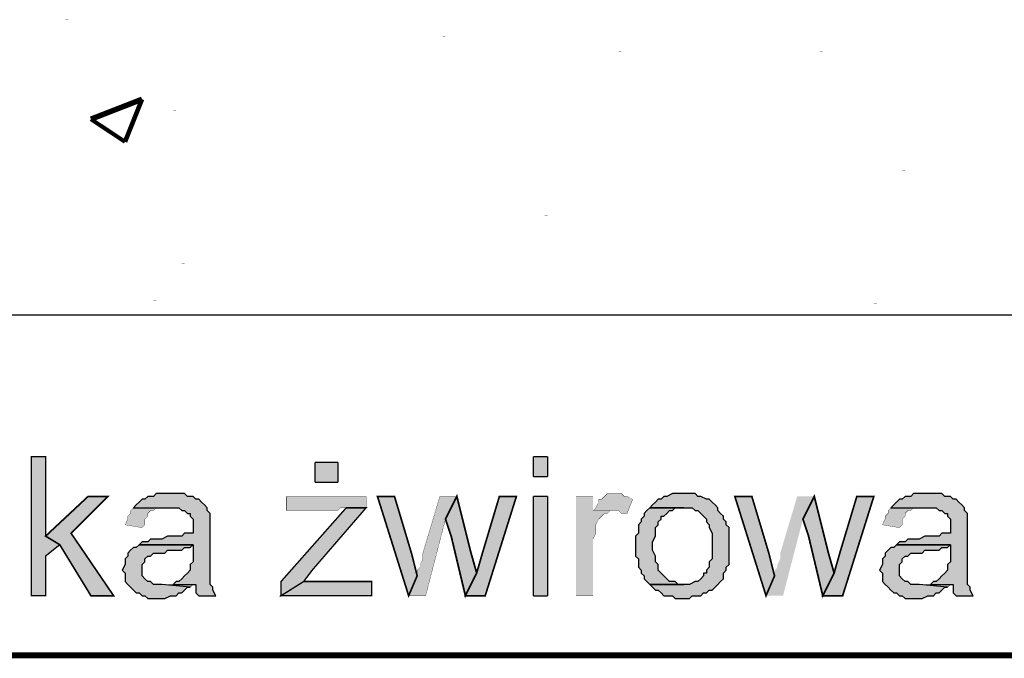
# Model space of a CAD drawing. Header units: millimetres. Extents: x 5659 to 8684, y 1431 to 2118.
# Tile 13 of 53: x 6889 to 6903, y 1957 to 1966. Entities that reach past the tile are written whole.
import ezdxf

# ---------------------------------------------------------------- set-up
doc = ezdxf.new("R2010")
doc.units = ezdxf.units.MM
doc.linetypes.add('atContinuous2', pattern=[0])
for name, color, linetype in [('at_Entity', 7, 'Continuous'), ('at_Rect', 7, 'Continuous'), ('at_Solid', 7, 'Continuous')]:
    doc.layers.add(name, color=color, linetype=linetype)

msp = doc.modelspace()

# ---------------------------------------------------------------- hatches: boundary and pattern name
at = {"layer": 'at_Solid'}
for points in [[(6889.131, 1959.862), (6888.919, 1959.862), (6888.919, 1957.786), (6889.131, 1957.786), (6889.131, 1958.379), (6889.342, 1958.548), (6889.131, 1958.676)], [(6896.417, 1959.565), (6896.628, 1959.565), (6896.628, 1959.862), (6896.417, 1959.862)], [(6896.417, 1959.565), (6896.628, 1959.565), (6896.628, 1959.862), (6896.417, 1959.862)], [(6893.155, 1959.48), (6893.494, 1959.48), (6893.494, 1959.777), (6893.155, 1959.777)], [(6893.155, 1959.48), (6893.494, 1959.48), (6893.494, 1959.777), (6893.155, 1959.777)], [(6890.063, 1959.269), (6889.766, 1959.269), (6889.131, 1958.676), (6889.342, 1958.548), (6889.808, 1957.786), (6890.147, 1957.786), (6889.512, 1958.718)], [(6890.994, 1959.311), (6890.783, 1959.311), (6890.74, 1959.269), (6890.656, 1959.269), (6890.613, 1959.226), (6890.571, 1959.226), (6890.529, 1959.184), (6890.486, 1959.142), (6890.444, 1959.099), (6890.994, 1959.099), (6891.122, 1959.099), (6891.164, 1959.057), (6891.206, 1959.057), (6891.249, 1959.014), (6891.291, 1959.014), (6891.291, 1958.972), (6891.333, 1958.93), (6891.333, 1958.718), (6891.206, 1958.718), (6891.164, 1958.676), (6890.952, 1958.676), (6890.867, 1958.633), (6890.698, 1958.633), (6890.656, 1958.591), (6890.571, 1958.591), (6890.529, 1958.548), (6891.333, 1958.548), (6891.333, 1958.294), (6891.291, 1958.252), (6891.291, 1958.167), (6891.249, 1958.125), (6891.206, 1958.083), (6891.164, 1958.04), (6891.122, 1957.998), (6891.079, 1957.998), (6891.037, 1957.955), (6891.376, 1957.955), (6891.376, 1957.828), (6891.418, 1957.786), (6891.672, 1957.786), (6891.63, 1957.871), (6891.63, 1957.913), (6891.588, 1957.955), (6891.588, 1959.014), (6891.545, 1959.057), (6891.545, 1959.099), (6891.503, 1959.142), (6891.46, 1959.184), (6891.418, 1959.226), (6891.376, 1959.226), (6891.333, 1959.269), (6891.249, 1959.269), (6891.206, 1959.311), (6891.079, 1959.311)], [(6893.917, 1959.269), (6892.731, 1959.269), (6892.731, 1959.057), (6893.494, 1959.057), (6893.536, 1959.099), (6893.917, 1959.099)], [(6894.341, 1959.269), (6894.087, 1959.269), (6894.553, 1957.786), (6894.68, 1958.083), (6894.595, 1958.421)], [(6895.273, 1959.269), (6895.019, 1959.269), (6894.765, 1958.421), (6894.765, 1958.337), (6894.722, 1958.252), (6894.722, 1958.21), (6894.68, 1958.167), (6894.68, 1958.083), (6894.553, 1957.786), (6894.807, 1957.786), (6895.103, 1958.93)], [(6895.273, 1959.269), (6895.103, 1958.93), (6895.188, 1958.676), (6895.4, 1957.786), (6895.569, 1958.125), (6895.485, 1958.421)], [(6896.162, 1959.269), (6895.908, 1959.269), (6895.654, 1958.421), (6895.569, 1958.125), (6895.4, 1957.786), (6895.696, 1957.786)], [(6896.417, 1957.786), (6896.628, 1957.786), (6896.628, 1959.269), (6896.417, 1959.269)], [(6896.417, 1957.786), (6896.628, 1957.786), (6896.628, 1959.269), (6896.417, 1959.269)], [(6897.306, 1959.269), (6897.052, 1959.269), (6897.052, 1957.786), (6897.306, 1957.786), (6897.306, 1958.633), (6897.348, 1958.718), (6897.348, 1958.845), (6897.391, 1958.93), (6897.433, 1958.972), (6897.476, 1959.014), (6897.518, 1959.014), (6897.56, 1959.057), (6897.603, 1959.057), (6897.306, 1959.057)], [(6897.603, 1959.311), (6897.518, 1959.311), (6897.476, 1959.269), (6897.433, 1959.226), (6897.391, 1959.226), (6897.391, 1959.184), (6897.348, 1959.099), (6897.306, 1959.057), (6897.687, 1959.057), (6897.73, 1959.014), (6897.814, 1959.014), (6897.899, 1959.226), (6897.814, 1959.269), (6897.772, 1959.269), (6897.73, 1959.311), (6897.687, 1959.311)], [(6898.662, 1959.311), (6898.492, 1959.311), (6898.407, 1959.269), (6898.365, 1959.269), (6898.323, 1959.226), (6898.28, 1959.226), (6898.238, 1959.184), (6898.196, 1959.142), (6898.153, 1959.099), (6898.662, 1959.099), (6898.789, 1959.099), (6898.831, 1959.057), (6898.873, 1959.057), (6898.916, 1959.014), (6898.958, 1958.972), (6899.001, 1958.93), (6899.001, 1958.887), (6899.043, 1958.845), (6899.043, 1958.803), (6899.085, 1958.718), (6899.085, 1958.337), (6899.043, 1958.294), (6899.043, 1958.21), (6899.001, 1958.167), (6899.001, 1958.125), (6898.958, 1958.125), (6898.958, 1958.083), (6898.916, 1958.04), (6898.873, 1957.998), (6898.831, 1957.998), (6898.746, 1957.955), (6898.153, 1957.955), (6898.196, 1957.913), (6898.238, 1957.871), (6898.28, 1957.871), (6898.323, 1957.828), (6898.365, 1957.786), (6898.492, 1957.786), (6898.535, 1957.744), (6898.746, 1957.744), (6898.789, 1957.786), (6898.916, 1957.786), (6898.958, 1957.828), (6899.001, 1957.828), (6899.043, 1957.871), (6899.085, 1957.871), (6899.128, 1957.913), (6899.17, 1957.955), (6899.212, 1957.998), (6899.255, 1958.04), (6899.255, 1958.125), (6899.297, 1958.167), (6899.297, 1958.21), (6899.339, 1958.252), (6899.339, 1958.803), (6899.297, 1958.845), (6899.297, 1958.887), (6899.255, 1958.93), (6899.255, 1958.972), (6899.212, 1959.014), (6899.17, 1959.057), (6899.17, 1959.099), (6899.128, 1959.142), (6899.085, 1959.184), (6899.043, 1959.226), (6899.001, 1959.226), (6898.916, 1959.269), (6898.873, 1959.269), (6898.831, 1959.311), (6898.704, 1959.311)], [(6899.678, 1959.269), (6899.424, 1959.269), (6899.89, 1957.786), (6900.017, 1958.083), (6899.932, 1958.421)], [(6900.61, 1959.269), (6900.356, 1959.269), (6900.102, 1958.421), (6900.102, 1958.337), (6900.06, 1958.252), (6900.06, 1958.21), (6900.017, 1958.167), (6900.017, 1958.083), (6899.89, 1957.786), (6900.144, 1957.786), (6900.441, 1958.93)], [(6900.61, 1959.269), (6900.441, 1958.93), (6900.525, 1958.676), (6900.737, 1957.786), (6900.907, 1958.125), (6900.822, 1958.421)], [(6901.5, 1959.269), (6901.246, 1959.269), (6900.991, 1958.421), (6900.907, 1958.125), (6900.737, 1957.786), (6901.034, 1957.786)], [(6902.305, 1959.311), (6902.093, 1959.311), (6902.05, 1959.269), (6901.966, 1959.269), (6901.923, 1959.226), (6901.881, 1959.226), (6901.839, 1959.184), (6901.796, 1959.142), (6901.754, 1959.099), (6902.305, 1959.099), (6902.432, 1959.099), (6902.474, 1959.057), (6902.516, 1959.057), (6902.559, 1959.014), (6902.601, 1959.014), (6902.601, 1958.972), (6902.643, 1958.93), (6902.643, 1958.718), (6902.516, 1958.718), (6902.474, 1958.676), (6902.262, 1958.676), (6902.178, 1958.633), (6902.008, 1958.633), (6901.966, 1958.591), (6901.881, 1958.591), (6901.839, 1958.548), (6902.643, 1958.548), (6902.643, 1958.294), (6902.601, 1958.252), (6902.601, 1958.167), (6902.559, 1958.125), (6902.516, 1958.083), (6902.474, 1958.04), (6902.432, 1957.998), (6902.389, 1957.998), (6902.347, 1957.955), (6902.686, 1957.955), (6902.686, 1957.828), (6902.728, 1957.786), (6902.982, 1957.786), (6902.94, 1957.871), (6902.94, 1957.913), (6902.898, 1957.955), (6902.898, 1959.014), (6902.855, 1959.057), (6902.855, 1959.099), (6902.813, 1959.142), (6902.771, 1959.184), (6902.728, 1959.226), (6902.686, 1959.226), (6902.643, 1959.269), (6902.559, 1959.269), (6902.516, 1959.311), (6902.389, 1959.311)], [(6890.444, 1959.099), (6890.401, 1959.057), (6890.401, 1959.014), (6890.359, 1958.972), (6890.359, 1958.93), (6890.317, 1958.845), (6890.571, 1958.803), (6890.613, 1958.845), (6890.613, 1958.93), (6890.656, 1958.972), (6890.656, 1959.014), (6890.698, 1959.057), (6890.74, 1959.057), (6890.783, 1959.099), (6890.994, 1959.099)], [(6893.917, 1959.099), (6893.621, 1959.099), (6892.647, 1957.998), (6892.647, 1957.786), (6892.985, 1957.998), (6893.112, 1958.167)], [(6898.153, 1959.099), (6898.111, 1959.057), (6898.069, 1959.014), (6898.069, 1958.972), (6898.026, 1958.93), (6898.026, 1958.887), (6897.984, 1958.845), (6897.984, 1958.718), (6897.942, 1958.676), (6897.942, 1958.379), (6897.984, 1958.337), (6897.984, 1958.21), (6898.026, 1958.167), (6898.026, 1958.125), (6898.069, 1958.083), (6898.069, 1958.04), (6898.111, 1957.998), (6898.153, 1957.955), (6898.662, 1957.955), (6898.577, 1957.955), (6898.535, 1957.998), (6898.45, 1957.998), (6898.407, 1958.04), (6898.365, 1958.083), (6898.323, 1958.125), (6898.28, 1958.167), (6898.28, 1958.252), (6898.238, 1958.294), (6898.238, 1958.379), (6898.196, 1958.464), (6898.196, 1958.591), (6898.238, 1958.676), (6898.238, 1958.803), (6898.28, 1958.845), (6898.28, 1958.887), (6898.323, 1958.93), (6898.323, 1958.972), (6898.365, 1958.972), (6898.407, 1959.014), (6898.45, 1959.057), (6898.492, 1959.057), (6898.535, 1959.099), (6898.662, 1959.099)], [(6901.754, 1959.099), (6901.712, 1959.057), (6901.712, 1959.014), (6901.669, 1958.972), (6901.669, 1958.93), (6901.627, 1958.845), (6901.881, 1958.803), (6901.923, 1958.845), (6901.923, 1958.93), (6901.966, 1958.972), (6901.966, 1959.014), (6902.008, 1959.057), (6902.05, 1959.057), (6902.093, 1959.099), (6902.305, 1959.099)], [(6890.529, 1958.548), (6890.486, 1958.506), (6890.444, 1958.506), (6890.401, 1958.464), (6890.359, 1958.421), (6890.359, 1958.379), (6890.317, 1958.337), (6890.317, 1958.252), (6890.274, 1958.167), (6890.317, 1958.125), (6890.317, 1957.998), (6890.359, 1957.955), (6890.401, 1957.913), (6890.444, 1957.871), (6890.486, 1957.828), (6890.529, 1957.828), (6890.571, 1957.786), (6890.613, 1957.786), (6890.656, 1957.744), (6890.91, 1957.744), (6890.994, 1957.786), (6891.079, 1957.786), (6891.122, 1957.828), (6891.164, 1957.828), (6891.206, 1957.871), (6891.249, 1957.913), (6891.291, 1957.913), (6890.867, 1957.955), (6890.74, 1957.955), (6890.698, 1957.998), (6890.656, 1957.998), (6890.613, 1958.04), (6890.571, 1958.083), (6890.571, 1958.252), (6890.613, 1958.294), (6890.613, 1958.337), (6890.656, 1958.379), (6890.698, 1958.379), (6890.74, 1958.421), (6890.91, 1958.421), (6890.952, 1958.464), (6891.164, 1958.464), (6891.206, 1958.506), (6891.291, 1958.506), (6891.333, 1958.548)], [(6901.839, 1958.548), (6901.796, 1958.506), (6901.754, 1958.506), (6901.712, 1958.464), (6901.669, 1958.421), (6901.669, 1958.379), (6901.627, 1958.337), (6901.627, 1958.252), (6901.584, 1958.167), (6901.627, 1958.125), (6901.627, 1957.998), (6901.669, 1957.955), (6901.712, 1957.913), (6901.754, 1957.871), (6901.796, 1957.828), (6901.839, 1957.828), (6901.881, 1957.786), (6901.923, 1957.786), (6901.966, 1957.744), (6902.22, 1957.744), (6902.305, 1957.786), (6902.389, 1957.786), (6902.432, 1957.828), (6902.474, 1957.828), (6902.516, 1957.871), (6902.559, 1957.913), (6902.601, 1957.913), (6902.178, 1957.955), (6902.05, 1957.955), (6902.008, 1957.998), (6901.966, 1957.998), (6901.923, 1958.04), (6901.881, 1958.083), (6901.881, 1958.252), (6901.923, 1958.294), (6901.923, 1958.337), (6901.966, 1958.379), (6902.008, 1958.379), (6902.05, 1958.421), (6902.22, 1958.421), (6902.262, 1958.464), (6902.474, 1958.464), (6902.516, 1958.506), (6902.601, 1958.506), (6902.643, 1958.548)], [(6891.037, 1957.955), (6890.867, 1957.955), (6891.291, 1957.913), (6891.333, 1957.955)], [(6894.002, 1957.998), (6893.282, 1957.998), (6892.985, 1957.998), (6892.647, 1957.786), (6894.002, 1957.786)], [(6902.347, 1957.955), (6902.178, 1957.955), (6902.601, 1957.913), (6902.643, 1957.955)]]:
    msp.add_hatch(color=7, dxfattribs=at).paths.add_polyline_path(points)

# ---------------------------------------------------------------- linework, layer by layer
at = {"layer": 'at_Entity', "color": 7}
for points in [[(6889.427, 1966.385, 0.00424, 0.00424, 0), (6889.47, 1966.385, 0.00424, 0.00424, 0)], [(6889.597, 1966.343, 0.00424, 0.00424, 0), (6889.639, 1966.343, 0.00424, 0.00424, 0)], [(6891.291, 1966.258, 0.00424, 0.00424, 0), (6891.333, 1966.258, 0.00424, 0.00424, 0)], [(6900.314, 1966.258, 0.00424, 0.00424, 0), (6900.356, 1966.258, 0.00424, 0.00424, 0)], [(6895.061, 1966.131, 0.00424, 0.00424, 0), (6895.103, 1966.131, 0.00424, 0.00424, 0)], [(6897.687, 1965.919, 0.00424, 0.00424, 0), (6897.73, 1965.919, 0.00424, 0.00424, 0)], [(6900.695, 1965.919, 0.00424, 0.00424, 0), (6900.737, 1965.919, 0.00424, 0.00424, 0)], [(6889.808, 1964.902, 0.0818, 0.0818, 0), (6890.571, 1965.199, 0.0818, 0.0818, 0)], [(6890.317, 1964.564, 0.0684, 0.0684, 0), (6890.571, 1965.199, 0.0684, 0.0684, 0)], [(6889.808, 1964.902, 0.0611, 0.0611, 0), (6890.317, 1964.564, 0.0611, 0.0611, 0)], [(6891.037, 1965.03, 0.00424, 0.00424, 0), (6891.079, 1965.03, 0.00424, 0.00424, 0)], [(6915.69, 1956.896, 0.0897, 0.0897, 0), (6878.922, 1956.896, 0.0897, 0.0897, 0), (6878.922, 1964.437, 0.0897, 0.0897, 0)], [(6901.923, 1964.14, 0.00424, 0.00424, 0), (6901.966, 1964.14, 0.00424, 0.00424, 0)], [(6896.586, 1963.462, 0.00424, 0.00424, 0), (6896.628, 1963.462, 0.00424, 0.00424, 0)], [(6891.164, 1962.742, 0.00424, 0.00424, 0), (6891.206, 1962.742, 0.00424, 0.00424, 0)], [(6901.542, 1962.615, 0.00424, 0.00424, 0), (6901.584, 1962.615, 0.00424, 0.00424, 0)], [(6890.74, 1962.191, 0.00424, 0.00424, 0), (6890.783, 1962.191, 0.00424, 0.00424, 0)], [(6901.5, 1962.149, 0.00424, 0.00424, 0), (6901.542, 1962.149, 0.00424, 0.00424, 0)], [(6897.56, 1962.107, 0.00424, 0.00424, 0), (6897.603, 1962.107, 0.00424, 0.00424, 0)], [(6889.131, 1959.862, 0.0212, 0.0212, 0), (6888.919, 1959.862, 0.0212, 0.0212, 0), (6888.919, 1957.786, 0.0212, 0.0212, 0), (6889.131, 1957.786, 0.0212, 0.0212, 0), (6889.131, 1958.379, 0.0212, 0.0212, 0), (6889.342, 1958.548, 0.0212, 0.0212, 0), (6889.131, 1958.676, 0.0212, 0.0212, 0), (6889.131, 1959.862, 0.0212, 0.0212, 0)], [(6890.063, 1959.269, 0.0247, 0.0247, 0), (6889.766, 1959.269, 0.0247, 0.0247, 0), (6889.131, 1958.676, 0.0247, 0.0247, 0), (6889.342, 1958.548, 0.0247, 0.0247, 0), (6889.808, 1957.786, 0.0247, 0.0247, 0), (6890.147, 1957.786, 0.0247, 0.0247, 0), (6889.512, 1958.718, 0.0247, 0.0247, 0), (6890.063, 1959.269, 0.0247, 0.0247, 0)], [(6893.917, 1959.269, 0.00599, 0.00599, 0), (6892.731, 1959.269, 0.00599, 0.00599, 0), (6892.731, 1959.057, 0.00599, 0.00599, 0), (6893.494, 1959.057, 0.00599, 0.00599, 0), (6893.536, 1959.099, 0.00599, 0.00599, 0), (6893.917, 1959.099, 0.00599, 0.00599, 0), (6893.917, 1959.269, 0.00599, 0.00599, 0)], [(6894.341, 1959.269, 0.0254, 0.0254, 0), (6894.087, 1959.269, 0.0254, 0.0254, 0), (6894.553, 1957.786, 0.0254, 0.0254, 0), (6894.68, 1958.083, 0.0254, 0.0254, 0), (6894.595, 1958.421, 0.0254, 0.0254, 0), (6894.341, 1959.269, 0.0254, 0.0254, 0)], [(6895.273, 1959.269, 0.00424, 0.00424, 0), (6895.019, 1959.269, 0.00424, 0.00424, 0), (6894.765, 1958.421, 0.00424, 0.00424, 0), (6894.765, 1958.337, 0.00424, 0.00424, 0), (6894.722, 1958.252, 0.00424, 0.00424, 0), (6894.722, 1958.21, 0.00424, 0.00424, 0), (6894.68, 1958.167, 0.00424, 0.00424, 0), (6894.68, 1958.083, 0.00424, 0.00424, 0), (6894.553, 1957.786, 0.00424, 0.00424, 0), (6894.807, 1957.786, 0.00424, 0.00424, 0), (6895.103, 1958.93, 0.00424, 0.00424, 0), (6895.273, 1959.269, 0.00424, 0.00424, 0)], [(6895.273, 1959.269, 0.0268, 0.0268, 0), (6895.103, 1958.93, 0.0268, 0.0268, 0), (6895.188, 1958.676, 0.0268, 0.0268, 0), (6895.4, 1957.786, 0.0268, 0.0268, 0), (6895.569, 1958.125, 0.0268, 0.0268, 0), (6895.485, 1958.421, 0.0268, 0.0268, 0), (6895.273, 1959.269, 0.0268, 0.0268, 0)], [(6896.162, 1959.269, 0.0254, 0.0254, 0), (6895.908, 1959.269, 0.0254, 0.0254, 0), (6895.654, 1958.421, 0.0254, 0.0254, 0), (6895.569, 1958.125, 0.0254, 0.0254, 0), (6895.4, 1957.786, 0.0254, 0.0254, 0), (6895.696, 1957.786, 0.0254, 0.0254, 0), (6896.162, 1959.269, 0.0254, 0.0254, 0)], [(6897.306, 1959.269, 0.00424, 0.00424, 0), (6897.052, 1959.269, 0.00424, 0.00424, 0), (6897.052, 1957.786, 0.00424, 0.00424, 0), (6897.306, 1957.786, 0.00424, 0.00424, 0), (6897.306, 1958.633, 0.00424, 0.00424, 0), (6897.348, 1958.718, 0.00424, 0.00424, 0), (6897.348, 1958.845, 0.00424, 0.00424, 0), (6897.391, 1958.93, 0.00424, 0.00424, 0), (6897.433, 1958.972, 0.00424, 0.00424, 0), (6897.476, 1959.014, 0.00424, 0.00424, 0), (6897.518, 1959.014, 0.00424, 0.00424, 0), (6897.56, 1959.057, 0.00424, 0.00424, 0), (6897.603, 1959.057, 0.00424, 0.00424, 0), (6897.306, 1959.057, 0.00424, 0.00424, 0), (6897.306, 1959.269, 0.00424, 0.00424, 0)], [(6897.603, 1959.311, 0.00424, 0.00424, 0), (6897.518, 1959.311, 0.00424, 0.00424, 0), (6897.476, 1959.269, 0.00424, 0.00424, 0), (6897.433, 1959.226, 0.00424, 0.00424, 0), (6897.391, 1959.226, 0.00424, 0.00424, 0), (6897.391, 1959.184, 0.00424, 0.00424, 0), (6897.348, 1959.099, 0.00424, 0.00424, 0), (6897.306, 1959.057, 0.00424, 0.00424, 0), (6897.687, 1959.057, 0.00424, 0.00424, 0), (6897.73, 1959.014, 0.00424, 0.00424, 0), (6897.814, 1959.014, 0.00424, 0.00424, 0), (6897.899, 1959.226, 0.00424, 0.00424, 0), (6897.814, 1959.269, 0.00424, 0.00424, 0), (6897.772, 1959.269, 0.00424, 0.00424, 0), (6897.73, 1959.311, 0.00424, 0.00424, 0), (6897.687, 1959.311, 0.00424, 0.00424, 0), (6897.603, 1959.311, 0.00424, 0.00424, 0)], [(6899.678, 1959.269, 0.0254, 0.0254, 0), (6899.424, 1959.269, 0.0254, 0.0254, 0), (6899.89, 1957.786, 0.0254, 0.0254, 0), (6900.017, 1958.083, 0.0254, 0.0254, 0), (6899.932, 1958.421, 0.0254, 0.0254, 0), (6899.678, 1959.269, 0.0254, 0.0254, 0)], [(6900.61, 1959.269, 0.0268, 0.0268, 0), (6900.441, 1958.93, 0.0268, 0.0268, 0), (6900.525, 1958.676, 0.0268, 0.0268, 0), (6900.737, 1957.786, 0.0268, 0.0268, 0), (6900.907, 1958.125, 0.0268, 0.0268, 0), (6900.822, 1958.421, 0.0268, 0.0268, 0), (6900.61, 1959.269, 0.0268, 0.0268, 0)], [(6901.5, 1959.269, 0.0254, 0.0254, 0), (6901.246, 1959.269, 0.0254, 0.0254, 0), (6900.991, 1958.421, 0.0254, 0.0254, 0), (6900.907, 1958.125, 0.0254, 0.0254, 0), (6900.737, 1957.786, 0.0254, 0.0254, 0), (6901.034, 1957.786, 0.0254, 0.0254, 0), (6901.5, 1959.269, 0.0254, 0.0254, 0)], [(6890.444, 1959.099, 0.00424, 0.00424, 0), (6890.401, 1959.057, 0.00424, 0.00424, 0), (6890.401, 1959.014, 0.00424, 0.00424, 0), (6890.359, 1958.972, 0.00424, 0.00424, 0), (6890.359, 1958.93, 0.00424, 0.00424, 0), (6890.317, 1958.845, 0.00424, 0.00424, 0), (6890.571, 1958.803, 0.00424, 0.00424, 0), (6890.613, 1958.845, 0.00424, 0.00424, 0), (6890.613, 1958.93, 0.00424, 0.00424, 0), (6890.656, 1958.972, 0.00424, 0.00424, 0), (6890.656, 1959.014, 0.00424, 0.00424, 0), (6890.698, 1959.057, 0.00424, 0.00424, 0), (6890.74, 1959.057, 0.00424, 0.00424, 0), (6890.783, 1959.099, 0.00424, 0.00424, 0), (6890.994, 1959.099, 0.00424, 0.00424, 0), (6890.444, 1959.099, 0.00424, 0.00424, 0)], [(6893.917, 1959.099, 0.0212, 0.0212, 0), (6893.621, 1959.099, 0.0212, 0.0212, 0), (6892.647, 1957.998, 0.0212, 0.0212, 0), (6892.647, 1957.786, 0.0212, 0.0212, 0), (6892.985, 1957.998, 0.0212, 0.0212, 0), (6893.112, 1958.167, 0.0212, 0.0212, 0), (6893.917, 1959.099, 0.0212, 0.0212, 0)], [(6901.754, 1959.099, 0.00424, 0.00424, 0), (6901.712, 1959.057, 0.00424, 0.00424, 0), (6901.712, 1959.014, 0.00424, 0.00424, 0), (6901.669, 1958.972, 0.00424, 0.00424, 0), (6901.669, 1958.93, 0.00424, 0.00424, 0), (6901.627, 1958.845, 0.00424, 0.00424, 0), (6901.881, 1958.803, 0.00424, 0.00424, 0), (6901.923, 1958.845, 0.00424, 0.00424, 0), (6901.923, 1958.93, 0.00424, 0.00424, 0), (6901.966, 1958.972, 0.00424, 0.00424, 0), (6901.966, 1959.014, 0.00424, 0.00424, 0), (6902.008, 1959.057, 0.00424, 0.00424, 0), (6902.05, 1959.057, 0.00424, 0.00424, 0), (6902.093, 1959.099, 0.00424, 0.00424, 0), (6902.305, 1959.099, 0.00424, 0.00424, 0), (6901.754, 1959.099, 0.00424, 0.00424, 0)], [(6891.037, 1957.955, 0.00599, 0.00599, 0), (6890.867, 1957.955, 0.00599, 0.00599, 0), (6891.291, 1957.913, 0.00599, 0.00599, 0), (6891.333, 1957.955, 0.00599, 0.00599, 0), (6891.037, 1957.955, 0.00599, 0.00599, 0)], [(6894.002, 1957.998, 0.0212, 0.0212, 0), (6893.282, 1957.998, 0.0212, 0.0212, 0), (6892.985, 1957.998, 0.0212, 0.0212, 0), (6892.647, 1957.786, 0.0212, 0.0212, 0), (6894.002, 1957.786, 0.0212, 0.0212, 0), (6894.002, 1957.998, 0.0212, 0.0212, 0)], [(6902.347, 1957.955, 0.00599, 0.00599, 0), (6902.178, 1957.955, 0.00599, 0.00599, 0), (6902.601, 1957.913, 0.00599, 0.00599, 0), (6902.643, 1957.955, 0.00599, 0.00599, 0), (6902.347, 1957.955, 0.00599, 0.00599, 0)]]:
    msp.add_lwpolyline(points, format="xyseb", dxfattribs=at)
for points in [[(6890.994, 1959.311), (6890.783, 1959.311), (6890.74, 1959.269), (6890.656, 1959.269), (6890.613, 1959.226), (6890.571, 1959.226), (6890.529, 1959.184), (6890.486, 1959.142), (6890.444, 1959.099), (6890.994, 1959.099), (6891.122, 1959.099), (6891.164, 1959.057), (6891.206, 1959.057), (6891.249, 1959.014), (6891.291, 1959.014), (6891.291, 1958.972), (6891.333, 1958.93), (6891.333, 1958.718), (6891.206, 1958.718), (6891.164, 1958.676), (6890.952, 1958.676), (6890.867, 1958.633), (6890.698, 1958.633), (6890.656, 1958.591), (6890.571, 1958.591), (6890.529, 1958.548), (6891.333, 1958.548), (6891.333, 1958.294), (6891.291, 1958.252), (6891.291, 1958.167), (6891.249, 1958.125), (6891.206, 1958.083), (6891.164, 1958.04), (6891.122, 1957.998), (6891.079, 1957.998), (6891.037, 1957.955), (6891.376, 1957.955), (6891.376, 1957.828), (6891.418, 1957.786), (6891.672, 1957.786), (6891.672, 1957.786), (6891.63, 1957.871), (6891.63, 1957.913), (6891.588, 1957.955), (6891.588, 1959.014), (6891.545, 1959.057), (6891.545, 1959.099), (6891.503, 1959.142), (6891.46, 1959.184), (6891.418, 1959.226), (6891.376, 1959.226), (6891.333, 1959.269), (6891.249, 1959.269), (6891.206, 1959.311), (6891.079, 1959.311), (6890.994, 1959.311)], [(6898.662, 1959.311), (6898.492, 1959.311), (6898.407, 1959.269), (6898.365, 1959.269), (6898.323, 1959.226), (6898.28, 1959.226), (6898.238, 1959.184), (6898.196, 1959.142), (6898.196, 1959.142), (6898.153, 1959.099), (6898.662, 1959.099), (6898.789, 1959.099), (6898.831, 1959.057), (6898.873, 1959.057), (6898.916, 1959.014), (6898.958, 1958.972), (6899.001, 1958.93), (6899.001, 1958.887), (6899.043, 1958.845), (6899.043, 1958.803), (6899.085, 1958.718), (6899.085, 1958.337), (6899.043, 1958.294), (6899.043, 1958.21), (6899.001, 1958.167), (6899.001, 1958.125), (6898.958, 1958.125), (6898.958, 1958.083), (6898.916, 1958.04), (6898.873, 1957.998), (6898.831, 1957.998), (6898.746, 1957.955), (6898.153, 1957.955), (6898.196, 1957.913), (6898.238, 1957.871), (6898.28, 1957.871), (6898.323, 1957.828), (6898.365, 1957.786), (6898.492, 1957.786), (6898.535, 1957.744), (6898.746, 1957.744), (6898.789, 1957.786), (6898.916, 1957.786), (6898.958, 1957.828), (6899.001, 1957.828), (6899.043, 1957.871), (6899.085, 1957.871), (6899.128, 1957.913), (6899.17, 1957.955), (6899.212, 1957.998), (6899.255, 1958.04), (6899.255, 1958.125), (6899.297, 1958.167), (6899.297, 1958.21), (6899.339, 1958.252), (6899.339, 1958.803), (6899.297, 1958.845), (6899.297, 1958.887), (6899.255, 1958.93), (6899.255, 1958.972), (6899.212, 1959.014), (6899.17, 1959.057), (6899.17, 1959.099), (6899.128, 1959.142), (6899.085, 1959.184), (6899.043, 1959.226), (6899.001, 1959.226), (6898.916, 1959.269), (6898.873, 1959.269), (6898.831, 1959.311), (6898.704, 1959.311), (6898.662, 1959.311)], [(6902.305, 1959.311), (6902.093, 1959.311), (6902.05, 1959.269), (6901.966, 1959.269), (6901.923, 1959.226), (6901.881, 1959.226), (6901.839, 1959.184), (6901.796, 1959.142), (6901.754, 1959.099), (6902.305, 1959.099), (6902.432, 1959.099), (6902.474, 1959.057), (6902.516, 1959.057), (6902.559, 1959.014), (6902.601, 1959.014), (6902.601, 1958.972), (6902.643, 1958.93), (6902.643, 1958.718), (6902.516, 1958.718), (6902.474, 1958.676), (6902.262, 1958.676), (6902.178, 1958.633), (6902.008, 1958.633), (6901.966, 1958.591), (6901.881, 1958.591), (6901.839, 1958.548), (6902.643, 1958.548), (6902.643, 1958.294), (6902.601, 1958.252), (6902.601, 1958.167), (6902.559, 1958.125), (6902.516, 1958.083), (6902.474, 1958.04), (6902.432, 1957.998), (6902.389, 1957.998), (6902.347, 1957.955), (6902.686, 1957.955), (6902.686, 1957.828), (6902.728, 1957.786), (6902.982, 1957.786), (6902.982, 1957.786), (6902.94, 1957.871), (6902.94, 1957.913), (6902.898, 1957.955), (6902.898, 1959.014), (6902.855, 1959.057), (6902.855, 1959.099), (6902.813, 1959.142), (6902.771, 1959.184), (6902.728, 1959.226), (6902.686, 1959.226), (6902.643, 1959.269), (6902.559, 1959.269), (6902.516, 1959.311), (6902.389, 1959.311), (6902.305, 1959.311)], [(6898.153, 1959.099), (6898.111, 1959.057), (6898.069, 1959.014), (6898.069, 1958.972), (6898.026, 1958.93), (6898.026, 1958.887), (6897.984, 1958.845), (6897.984, 1958.718), (6897.942, 1958.676), (6897.942, 1958.379), (6897.984, 1958.337), (6897.984, 1958.21), (6898.026, 1958.167), (6898.026, 1958.125), (6898.069, 1958.083), (6898.069, 1958.04), (6898.111, 1957.998), (6898.153, 1957.955), (6898.662, 1957.955), (6898.577, 1957.955), (6898.535, 1957.998), (6898.45, 1957.998), (6898.407, 1958.04), (6898.365, 1958.083), (6898.323, 1958.125), (6898.323, 1958.125), (6898.28, 1958.167), (6898.28, 1958.252), (6898.238, 1958.294), (6898.238, 1958.379), (6898.196, 1958.464), (6898.196, 1958.591), (6898.238, 1958.676), (6898.238, 1958.803), (6898.28, 1958.845), (6898.28, 1958.887), (6898.323, 1958.93), (6898.323, 1958.972), (6898.365, 1958.972), (6898.407, 1959.014), (6898.45, 1959.057), (6898.492, 1959.057), (6898.535, 1959.099), (6898.662, 1959.099), (6898.153, 1959.099)], [(6890.529, 1958.548), (6890.486, 1958.506), (6890.444, 1958.506), (6890.401, 1958.464), (6890.359, 1958.421), (6890.359, 1958.379), (6890.317, 1958.337), (6890.317, 1958.252), (6890.274, 1958.167), (6890.274, 1958.167), (6890.317, 1958.125), (6890.317, 1957.998), (6890.359, 1957.955), (6890.401, 1957.913), (6890.444, 1957.871), (6890.444, 1957.871), (6890.486, 1957.828), (6890.529, 1957.828), (6890.571, 1957.786), (6890.613, 1957.786), (6890.656, 1957.744), (6890.91, 1957.744), (6890.994, 1957.786), (6891.079, 1957.786), (6891.122, 1957.828), (6891.164, 1957.828), (6891.206, 1957.871), (6891.249, 1957.913), (6891.291, 1957.913), (6890.867, 1957.955), (6890.74, 1957.955), (6890.698, 1957.998), (6890.656, 1957.998), (6890.613, 1958.04), (6890.571, 1958.083), (6890.571, 1958.252), (6890.613, 1958.294), (6890.613, 1958.337), (6890.656, 1958.379), (6890.698, 1958.379), (6890.74, 1958.421), (6890.91, 1958.421), (6890.952, 1958.464), (6891.164, 1958.464), (6891.206, 1958.506), (6891.291, 1958.506), (6891.333, 1958.548), (6890.529, 1958.548)], [(6901.839, 1958.548), (6901.796, 1958.506), (6901.754, 1958.506), (6901.712, 1958.464), (6901.669, 1958.421), (6901.669, 1958.379), (6901.627, 1958.337), (6901.627, 1958.252), (6901.584, 1958.167), (6901.584, 1958.167), (6901.627, 1958.125), (6901.627, 1957.998), (6901.669, 1957.955), (6901.712, 1957.913), (6901.754, 1957.871), (6901.754, 1957.871), (6901.796, 1957.828), (6901.839, 1957.828), (6901.881, 1957.786), (6901.923, 1957.786), (6901.966, 1957.744), (6902.22, 1957.744), (6902.305, 1957.786), (6902.389, 1957.786), (6902.432, 1957.828), (6902.474, 1957.828), (6902.516, 1957.871), (6902.559, 1957.913), (6902.601, 1957.913), (6902.178, 1957.955), (6902.05, 1957.955), (6902.008, 1957.998), (6901.966, 1957.998), (6901.923, 1958.04), (6901.881, 1958.083), (6901.881, 1958.252), (6901.923, 1958.294), (6901.923, 1958.337), (6901.966, 1958.379), (6902.008, 1958.379), (6902.05, 1958.421), (6902.22, 1958.421), (6902.262, 1958.464), (6902.474, 1958.464), (6902.516, 1958.506), (6902.601, 1958.506), (6902.643, 1958.548), (6901.839, 1958.548)]]:
    msp.add_lwpolyline(points, dxfattribs=at)
at = {"layer": 'at_Rect', "color": 7, "linetype": 'atContinuous2'}
for p, q in [((6830.928, 1961.98), (6922.044, 1961.98)), ((6896.628, 1959.862), (6896.417, 1959.862)), ((6896.417, 1959.565), (6896.417, 1959.862)), ((6896.628, 1959.862), (6896.628, 1959.565)), ((6893.494, 1959.777), (6893.155, 1959.777)), ((6893.155, 1959.48), (6893.155, 1959.777)), ((6893.494, 1959.777), (6893.494, 1959.48)), ((6896.417, 1959.565), (6896.628, 1959.565)), ((6893.155, 1959.48), (6893.494, 1959.48)), ((6896.628, 1959.269), (6896.417, 1959.269)), ((6896.417, 1957.786), (6896.417, 1959.269)), ((6896.628, 1959.269), (6896.628, 1957.786)), ((6896.417, 1957.786), (6896.628, 1957.786))]:
    msp.add_line(p, q, dxfattribs=at)

doc.saveas('drawing.dxf')
